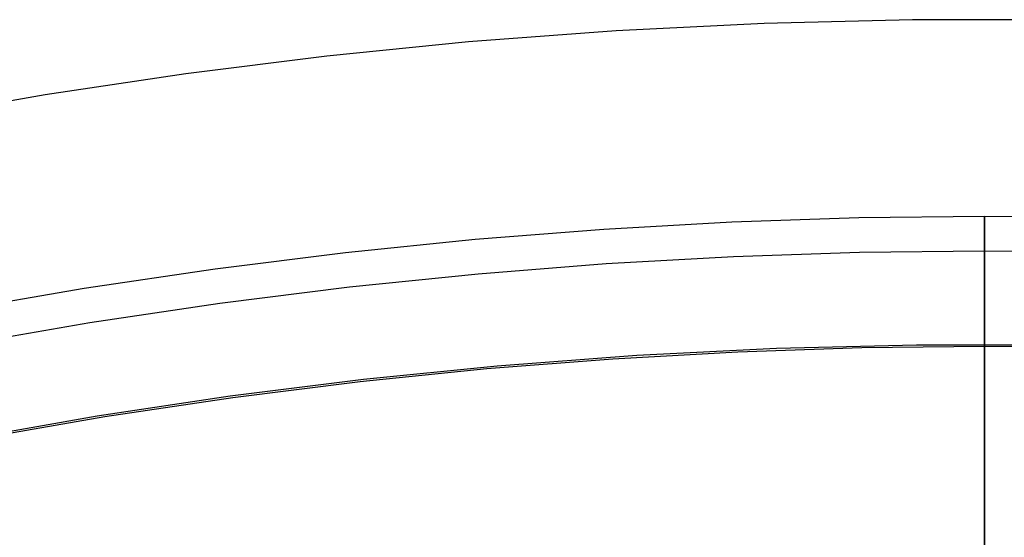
# Model space of a CAD drawing. Header units: millimetres. Extents: x -14 to 488, y -50 to 50.
# Tile 207 of 256: x 371.34 to 375.68, y 23.27 to 25.55. Entities that reach past the tile are written whole.
import ezdxf

# ---------------------------------------------------------------- set-up
doc = ezdxf.new("R2010")
doc.units = ezdxf.units.MM
doc.header["$MEASUREMENT"] = 0
doc.layers.add('Default', color=7, linetype='Continuous')

msp = doc.modelspace()

# ---------------------------------------------------------------- linework, layer by layer
at = {"layer": 'Default'}
for points in [[(380.5171, 25.0816), (379.8604, 25.2001), (379.2008, 25.3017), (378.5388, 25.3862), (377.8888, 25.4522), (377.2373, 25.5019), (376.5847, 25.5351), (375.9315, 25.5518), (375.2781, 25.552), (374.6249, 25.5357), (373.9724, 25.503), (373.3208, 25.4537), (372.6967, 25.391), (372.0743, 25.3131), (371.4539, 25.2201), (370.836, 25.1121), (370.2209, 24.9892), (369.6089, 24.8515), (369.0005, 24.699), (368.3959, 24.5317), (367.8295, 24.3605), (367.2672, 24.1764), (366.7092, 23.9795)], [(380.5171, 25.0816), (379.8604, 25.2001), (379.2008, 25.3017), (378.5388, 25.3862), (377.8888, 25.4522), (377.2373, 25.5019), (376.5847, 25.5351), (375.9315, 25.5518), (375.2781, 25.552), (374.6249, 25.5357), (373.9724, 25.503), (373.3208, 25.4537), (372.6967, 25.391), (372.0743, 25.3131), (371.4539, 25.2201), (370.836, 25.1121), (370.2209, 24.9892), (369.6089, 24.8515), (369.0005, 24.699), (368.3959, 24.5317), (367.8295, 24.3605), (367.2672, 24.1764), (366.7092, 23.9795)], [(371.0472, 24.268), (371.6267, 24.3682), (372.204, 24.4541), (372.7786, 24.526), (373.35, 24.5842), (373.918, 24.6289), (374.4819, 24.6605), (375.0416, 24.6792), (375.5965, 24.6853), (376.1514, 24.6792), (376.7111, 24.6605), (377.275, 24.6289), (377.843, 24.5842), (378.4144, 24.526), (378.989, 24.4541), (379.5663, 24.3682), (380.1458, 24.268)], [(371.0472, 24.268), (371.6267, 24.3682), (372.204, 24.4541), (372.7786, 24.526), (373.35, 24.5842), (373.918, 24.6289), (374.4819, 24.6605), (375.0416, 24.6792), (375.5965, 24.6853), (376.1514, 24.6792), (376.7111, 24.6605), (377.275, 24.6289), (377.843, 24.5842), (378.4144, 24.526), (378.989, 24.4541), (379.5663, 24.3682), (380.1458, 24.268)], [(371.075, 24.1177), (371.651, 24.2173), (372.2247, 24.3027), (372.7958, 24.3742), (373.3638, 24.432), (373.9282, 24.4765), (374.4888, 24.5078), (375.045, 24.5264), (375.5965, 24.5325), (376.148, 24.5264), (376.7042, 24.5078), (377.2648, 24.4765), (377.8292, 24.432), (378.3972, 24.3742), (378.9683, 24.3027), (379.542, 24.2173), (380.118, 24.1177)], [(380.2442, 23.6729), (379.6239, 23.7849), (379.0009, 23.8808), (378.3756, 23.9606), (377.7617, 24.023), (377.1463, 24.0699), (376.5299, 24.1012), (375.913, 24.117), (375.2958, 24.1172), (374.6788, 24.1018), (374.0624, 24.0709), (373.447, 24.0244), (372.8575, 23.9651), (372.2696, 23.8915), (371.6837, 23.8037), (371.1001, 23.7018), (370.519, 23.5857), (369.941, 23.4556), (369.3663, 23.3115), (368.7953, 23.1535), (368.2603, 22.9918), (367.7292, 22.8179), (367.2022, 22.6319), (366.6795, 22.4339)], [(380.2442, 23.6729), (379.6239, 23.7849), (379.0009, 23.8808), (378.3756, 23.9606), (377.7617, 24.023), (377.1463, 24.0699), (376.5299, 24.1012), (375.913, 24.117), (375.2958, 24.1172), (374.6788, 24.1018), (374.0624, 24.0709), (373.447, 24.0244), (372.8575, 23.9651), (372.2696, 23.8915), (371.6837, 23.8037), (371.1001, 23.7018), (370.519, 23.5857), (369.941, 23.4556), (369.3663, 23.3115), (368.7953, 23.1535), (368.2603, 22.9918), (367.7292, 22.8179), (367.2022, 22.6319), (366.6795, 22.4339)], [(371.1515, 23.7046), (371.7177, 23.8025), (372.2817, 23.8865), (372.8431, 23.9568), (373.4015, 24.0136), (373.9564, 24.0573), (374.5075, 24.0882), (375.0543, 24.1064), (375.5965, 24.1124), (376.1387, 24.1064), (376.6855, 24.0882), (377.2366, 24.0573), (377.7915, 24.0136), (378.3499, 23.9568), (378.9113, 23.8865), (379.4753, 23.8025), (380.0415, 23.7046)]]:
    msp.add_lwpolyline(points, dxfattribs=at)
at = {"layer": 'Default', "extrusion": (0.996123, 0.087968, 0)}
for points in [[(-7.4851, 22.4213), (-7.4855, 22.4554), (-7.4865, 22.4899), (-7.4883, 22.5245), (-7.4909, 22.5595), (-7.4942, 22.5946), (-7.4984, 22.6299), (-7.5033, 22.6654), (-7.5091, 22.7011), (-7.5156, 22.7368), (-7.5231, 22.7726), (-7.5313, 22.8085), (-7.5405, 22.8443), (-7.5505, 22.8802), (-7.5614, 22.916), (-7.5732, 22.9516), (-7.5858, 22.9872), (-7.5994, 23.0226), (-7.6138, 23.0578), (-7.6292, 23.0927), (-7.6454, 23.1274), (-7.6625, 23.1618), (-7.6805, 23.1958), (-7.6993, 23.2294), (-7.719, 23.2626), (-7.7395, 23.2953), (-7.7609, 23.3275), (-7.783, 23.3592), (-7.806, 23.3903), (-7.8297, 23.4208), (-7.8542, 23.4507), (-7.8794, 23.4799), (-7.9054, 23.5084), (-7.932, 23.5362), (-7.9592, 23.5632), (-7.9871, 23.5894), (-8.0156, 23.6148), (-8.0446, 23.6394), (-8.0742, 23.6632), (-8.1043, 23.6861), (-8.1348, 23.7081), (-8.1658, 23.7292), (-8.1971, 23.7493), (-8.2289, 23.7686), (-8.261, 23.7869), (-8.2933, 23.8043), (-8.3259, 23.8207), (-8.3588, 23.8362), (-8.3918, 23.8507), (-8.425, 23.8643), (-8.4583, 23.8769), (-8.4917, 23.8886), (-8.5252, 23.8993), (-8.5586, 23.9091), (-8.5921, 23.918), (-8.6255, 23.9259), (-8.6589, 23.933), (-8.6921, 23.9392), (-8.7253, 23.9444), (-8.7583, 23.9489), (-8.7911, 23.9524), (-8.8237, 23.9552), (-8.856, 23.9571), (-8.8881, 23.9583), (-8.92, 23.9587), (-8.9518, 23.9583), (-8.984, 23.9571), (-9.0163, 23.9552), (-9.0489, 23.9524), (-9.0817, 23.9489), (-9.1147, 23.9444), (-9.1478, 23.9392), (-9.1811, 23.933), (-9.2144, 23.9259), (-9.2479, 23.918), (-9.2813, 23.9091), (-9.3148, 23.8993), (-9.3483, 23.8886), (-9.3817, 23.8769), (-9.415, 23.8643), (-9.4482, 23.8507), (-9.4812, 23.8362), (-9.514, 23.8207), (-9.5467, 23.8043), (-9.579, 23.7869), (-9.6111, 23.7686), (-9.6428, 23.7493), (-9.6742, 23.7292), (-9.7052, 23.7081), (-9.7357, 23.6861), (-9.7658, 23.6632), (-9.7954, 23.6394), (-9.8244, 23.6148), (-9.8529, 23.5894), (-9.8808, 23.5632), (-9.908, 23.5362), (-9.9346, 23.5084), (-9.9605, 23.4799), (-9.9857, 23.4507), (-10.0102, 23.4208), (-10.034, 23.3903), (-10.0569, 23.3592), (-10.0791, 23.3275), (-10.1005, 23.2953), (-10.121, 23.2626), (-10.1407, 23.2294), (-10.1595, 23.1958), (-10.1775, 23.1618), (-10.1946, 23.1274), (-10.2108, 23.0927), (-10.2261, 23.0578), (-10.2406, 23.0226), (-10.2541, 22.9872), (-10.2668, 22.9516), (-10.2786, 22.916), (-10.2895, 22.8802), (-10.2995, 22.8443), (-10.3086, 22.8085), (-10.3169, 22.7726), (-10.3243, 22.7368), (-10.3309, 22.7011), (-10.3367, 22.6654), (-10.3416, 22.6299), (-10.3457, 22.5946), (-10.3491, 22.5595), (-10.3516, 22.5245), (-10.3535, 22.4899), (-10.3545, 22.4554), (-10.3549, 22.4213)], [(-10.3549, 22.4213), (-10.3545, 22.3872), (-10.3535, 22.3528), (-10.3516, 22.3181), (-10.3491, 22.2832), (-10.3457, 22.248), (-10.3416, 22.2127), (-10.3367, 22.1772), (-10.3309, 22.1416), (-10.3243, 22.1058), (-10.3169, 22.07), (-10.3086, 22.0342), (-10.2995, 21.9983), (-10.2895, 21.9625), (-10.2786, 21.9267), (-10.2668, 21.891), (-10.2541, 21.8554), (-10.2406, 21.82), (-10.2261, 21.7848), (-10.2108, 21.7499), (-10.1946, 21.7152), (-10.1775, 21.6809), (-10.1595, 21.6469), (-10.1407, 21.6133), (-10.121, 21.5801), (-10.1005, 21.5474), (-10.0791, 21.5151), (-10.0569, 21.4834), (-10.034, 21.4523), (-10.0102, 21.4218), (-9.9857, 21.392), (-9.9605, 21.3628), (-9.9346, 21.3343), (-9.908, 21.3065), (-9.8808, 21.2795), (-9.8529, 21.2532), (-9.8244, 21.2278), (-9.7954, 21.2032), (-9.7658, 21.1794), (-9.7357, 21.1566), (-9.7052, 21.1346), (-9.6742, 21.1135), (-9.6428, 21.0933), (-9.6111, 21.074), (-9.579, 21.0557), (-9.5467, 21.0383), (-9.514, 21.0219), (-9.4812, 21.0064), (-9.4482, 20.9919), (-9.415, 20.9783), (-9.3817, 20.9657), (-9.3483, 20.9541), (-9.3148, 20.9433), (-9.2813, 20.9335), (-9.2479, 20.9247), (-9.2144, 20.9167), (-9.1811, 20.9096), (-9.1478, 20.9035), (-9.1147, 20.8982), (-9.0817, 20.8938), (-9.0489, 20.8902), (-9.0163, 20.8874), (-8.984, 20.8855), (-8.9518, 20.8844), (-8.92, 20.884), (-8.8881, 20.8844), (-8.856, 20.8855), (-8.8237, 20.8874), (-8.7911, 20.8902), (-8.7583, 20.8938), (-8.7253, 20.8982), (-8.6921, 20.9035), (-8.6589, 20.9096), (-8.6255, 20.9167), (-8.5921, 20.9247), (-8.5586, 20.9335), (-8.5252, 20.9433), (-8.4917, 20.9541), (-8.4583, 20.9657), (-8.425, 20.9783), (-8.3918, 20.9919), (-8.3588, 21.0064), (-8.3259, 21.0219), (-8.2933, 21.0383), (-8.261, 21.0557), (-8.2289, 21.074), (-8.1971, 21.0933), (-8.1658, 21.1135), (-8.1348, 21.1346), (-8.1043, 21.1566), (-8.0742, 21.1794), (-8.0446, 21.2032), (-8.0156, 21.2278), (-7.9871, 21.2532), (-7.9592, 21.2795), (-7.932, 21.3065), (-7.9054, 21.3343), (-7.8794, 21.3628), (-7.8542, 21.392), (-7.8297, 21.4218), (-7.806, 21.4523), (-7.783, 21.4834), (-7.7609, 21.5151), (-7.7395, 21.5474), (-7.719, 21.5801), (-7.6993, 21.6133), (-7.6805, 21.6469), (-7.6625, 21.6809), (-7.6454, 21.7152), (-7.6292, 21.7499), (-7.6138, 21.7848), (-7.5994, 21.82), (-7.5858, 21.8554), (-7.5732, 21.891), (-7.5614, 21.9267), (-7.5505, 21.9625), (-7.5405, 21.9983), (-7.5313, 22.0342), (-7.5231, 22.07), (-7.5156, 22.1058), (-7.5091, 22.1416), (-7.5033, 22.1772), (-7.4984, 22.2127), (-7.4942, 22.248), (-7.4909, 22.2832), (-7.4883, 22.3181), (-7.4865, 22.3528), (-7.4855, 22.3872), (-7.4851, 22.4213)]]:
    msp.add_lwpolyline(points, dxfattribs=at)
at = {"layer": 'Default'}
for points in [[(375.5965, 23.2129, 113.3333), (375.5965, 24.0448, 93.2813), (375.5965, 24.6853, 30.9761), (375.5965, 24.6736, 30.188), (375.5965, 24.6587, 29.8217), (375.5965, 24.6383, 29.4732), (375.5965, 24.6126, 29.1418), (375.5965, 24.582, 28.8272), (375.5965, 24.5468, 28.5287), (375.5965, 24.5071, 28.2458), (375.5965, 24.4635, 27.9779), (375.5965, 24.4161, 27.7245), (375.5965, 24.3652, 27.485), (375.5965, 24.3112, 27.259), (375.5965, 24.2544, 27.0457), (375.5965, 24.1951, 26.8448), (375.5965, 24.1335, 26.6557), (375.5965, 24.07, 26.4777), (375.5965, 24.0048, 26.3104), (375.5965, 23.9384, 26.1532), (375.5965, 23.8709, 26.0056), (375.5965, 23.8027, 25.867), (375.5965, 23.7341, 25.7369), (375.5965, 23.6654, 25.6147), (375.5965, 23.5969, 25.4999), (375.5965, 23.5289, 25.392), (375.5965, 23.4617, 25.2903), (375.5965, 23.3956, 25.1943), (375.5965, 22.9891, 24.6375)], [(375.5965, 22.9891, 20.8625), (375.5965, 23.3956, 20.3055), (375.5965, 23.4617, 20.2095), (375.5965, 23.5289, 20.1077), (375.5965, 23.5969, 19.9995), (375.5965, 23.6654, 19.8845), (375.5965, 23.7341, 19.7621), (375.5965, 23.8027, 19.6317), (375.5965, 23.8709, 19.4928), (375.5965, 23.9384, 19.3448), (375.5965, 24.0048, 19.1871), (375.5965, 24.07, 19.0193), (375.5965, 24.1335, 18.8408), (375.5965, 24.1951, 18.6509), (375.5965, 24.2544, 18.4493), (375.5965, 24.3112, 18.2352), (375.5965, 24.3652, 18.0082), (375.5965, 24.4161, 17.7678), (375.5965, 24.4635, 17.5133), (375.5965, 24.5071, 17.2442), (375.5965, 24.5468, 16.9599), (375.5965, 24.582, 16.66), (375.5965, 24.6126, 16.3438), (375.5965, 24.6383, 16.0108), (375.5965, 24.6587, 15.6605), (375.5965, 24.6735, 15.2923), (375.5965, 24.6853, 14.5), (375.5965, 24.6364, 9.9315), (375.5965, 24.5804, 8.223), (375.5965, 24.5076, 6.835), (375.5965, 24.4212, 5.7201), (375.5965, 24.3244, 4.8308), (375.5965, 24.2731, 4.4559), (375.5965, 24.2204, 4.1196), (375.5965, 24.1667, 3.8159), (375.5965, 24.1124, 3.5391), (375.5965, 24.0579, 3.2837), (375.5965, 24.0028, 3.0479), (375.5965, 23.9469, 2.8303), (375.5965, 23.89, 2.6296), (375.5965, 23.8316, 2.4444), (375.5965, 23.7716, 2.2736), (375.5965, 23.7409, 2.1931), (375.5965, 23.7097, 2.1157), (375.5965, 23.6779, 2.0412), (375.5965, 23.6454, 1.9695), (375.5965, 23.6124, 1.9004), (375.5965, 23.5787, 1.8337), (375.5965, 23.5442, 1.7693), (375.5965, 23.509, 1.7069), (375.5965, 23.4731, 1.6466), (375.5965, 23.4363, 1.588), (375.5965, 23.3986, 1.531), (375.5965, 23.36, 1.4754), (375.5965, 23.3206, 1.4212), (375.5965, 23.2801, 1.3681), (375.5965, 23.2386, 1.3159)]]:
    msp.add_polyline3d(points, dxfattribs=at)

doc.saveas('drawing.dxf')
